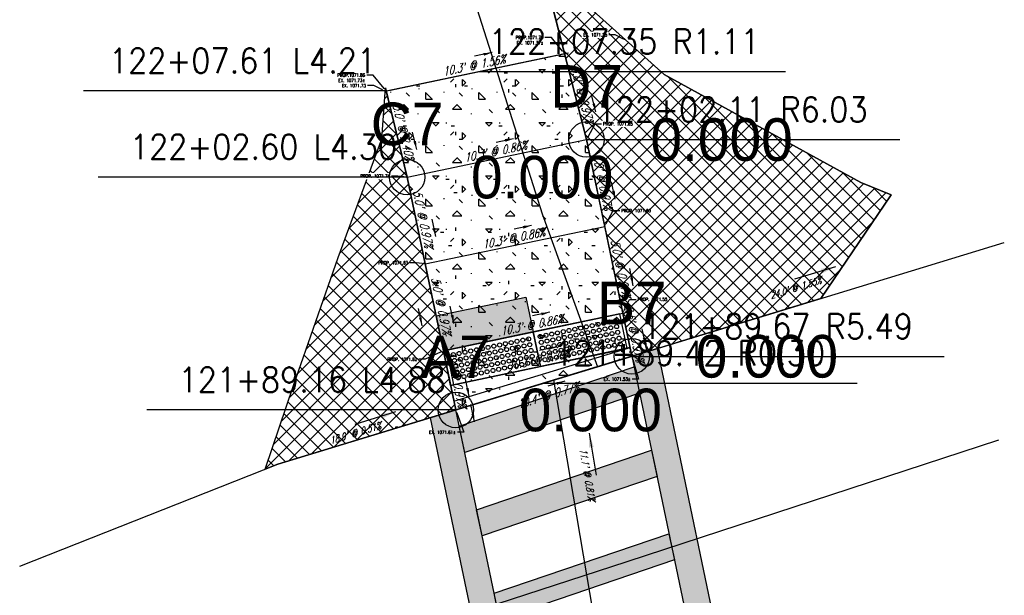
# Model space of a CAD drawing. Extents: x 167754 to 212748, y 396132 to 454338.
# Tile 112 of 150: x 212626 to 212682, y 397832 to 397864. Entities that reach past the tile are written whole.
import ezdxf
from ezdxf import colors
from ezdxf.entities.mleader import LeaderData, LeaderLine
from ezdxf.enums import TextEntityAlignment as Align
from ezdxf.math import Vec2, Vec3

# ---------------------------------------------------------------- set-up
doc = ezdxf.new("R2010")
doc.units = 0
doc.header["$MEASUREMENT"] = 0
doc.layers.get('0').update_dxf_attribs({"linetype": 'CONTINUOUS'})
for name, color, linetype, plot in [('0_3DP_MAT', 181, 'CONTINUOUS', False), ('0_EX. 3DP', 31, 'CONTINUOUS', False), ('0_QUANTITIES_PAVEMENT REMOVED', 130, 'CONTINUOUS', False)]:
    doc.layers.add(name, color=color, linetype=linetype, plot=plot)
for name, color, linetype in [('0_PNTS', 1, 'CONTINUOUS'), ('PM_P_CROSSWALK', 7, 'CONTINUOUS'), ('PM_P_STOP_LINE', 7, 'CONTINUOUS'), ('PNTDESC', 3, 'CONTINUOUS'), ('PNTELEV', 5, 'CONTINUOUS'), ('PNTNO', 7, 'CONTINUOUS'), ('PV_P_CURB', 3, 'CONTINUOUS'), ('PV_P_CURB_RAMP', 3, 'CONTINUOUS'), ('PV_P_CURB_RAMP_DOMES', 7, 'CONTINUOUS'), ('PV_P_CURB_RAMP_HATCH', 3, 'CONTINUOUS'), ('PV_P_GRADE_BREAKS', 3, 'CONTINUOUS'), ('PV_P_SAW_CUT_LINE', 110, 'CONTINUOUS'), ('SC_SCRATCH-6', 6, 'CONTINUOUS')]:
    doc.layers.add(name, color=color, linetype=linetype)
doc.styles.add('PTXT', font='TXT')
doc.styles.add('romans', font='romans.shx', dxfattribs={"width": 0.75, "oblique": 22.5})
doc.styles.get("Standard").update_dxf_attribs({"font": 'romans.shx', "width": 0.9})
doc.dimstyles.new('4P', dxfattribs={"dimscale": 4, "dimtxt": 0.14, "dimasz": 0.14, "dimexe": 0.05, "dimexo": 0.05, "dimgap": 0.05, "dimtad": 1, "dimzin": 0, "dimdsep": 46, "dimtxsty": 'romans', "dimcen": 0, "dimdle": 0.1, "dimclrd": 1, "dimclre": 1, "dimclrt": 7, "dimaunit": 1, "dimadec": 4, "dimazin": 0, "dimtfac": 1, "dimtmove": 0, "dimatfit": 2, "dimfxl": 1, "dimtvp": 1, "dimtolj": 1, "dimtzin": 0, "dimarcsym": 0})

# ---------------------------------------------------------------- blocks, each defined once
blk = doc.blocks.new('DOMES_5FT')
for p, q in [((-0.07, 2.499), (-2.069, 2.443)), ((-2.069, 2.443), (-1.929, -2.555)), ((0.07, -2.499), (-0.07, 2.499)), ((-1.929, -2.555), (0.07, -2.499))]:
    blk.add_line(p, q)
for centre in [(-1.725, 2.12), (-1.392, 2.13), (-1.059, 2.139), (-0.727, 2.148), (-0.394, 2.158), (-1.716, 1.788), (-1.383, 1.797), (-1.05, 1.806), (-0.717, 1.816), (-0.384, 1.825), (-1.706, 1.453), (-1.697, 1.12), (-1.374, 1.462), (-1.364, 1.129), (-1.041, 1.471), (-1.031, 1.138), (-0.708, 1.481), (-0.698, 1.148), (-0.375, 1.49), (-0.366, 1.157), (-1.688, 0.787), (-1.678, 0.454), (-1.355, 0.796), (-1.346, 0.463), (-1.022, 0.806), (-1.013, 0.473), (-0.689, 0.815), (-0.68, 0.482), (-0.356, 0.824), (-0.347, 0.491), (-1.669, 0.121), (-1.336, 0.131), (-1.003, 0.14), (-0.67, 0.149), (-0.338, 0.159), (-1.66, -0.212), (-1.65, -0.547), (-1.327, -0.202), (-1.317, -0.537), (-0.994, -0.193), (-0.985, -0.528), (-0.661, -0.184), (-0.652, -0.518), (-0.328, -0.174), (-0.319, -0.509), (-1.641, -0.881), (-1.632, -1.214), (-1.308, -0.872), (-1.299, -1.205), (-0.975, -0.863), (-0.966, -1.196), (-0.642, -0.853), (-0.633, -1.186), (-0.309, -0.844), (-0.3, -1.177), (-1.622, -1.547), (-1.289, -1.538), (-0.956, -1.528), (-0.624, -1.519), (-0.291, -1.51), (-1.613, -1.88), (-1.604, -2.213), (-1.28, -1.871), (-1.271, -2.204), (-0.947, -1.861), (-0.938, -2.194), (-0.614, -1.852), (-0.605, -2.185), (-0.281, -1.843), (-0.272, -2.175)]:
    blk.add_circle(centre, 0.115)
blk = doc.blocks.new('SPT4')
at = {"color": 0, "linetype": 'Continuous'}
blk.add_circle((0, 0), 0.5, dxfattribs=at)
blk = doc.blocks.new('SRVPNO1')
at = {"layer": 'PNTDESC', "style": 'PTXT'}
blk.add_attdef('DESC2', text='', height=1, dxfattribs=at).set_placement((0, -1.75), align=Align.CENTER)
at = {"layer": 'PNTELEV', "style": 'PTXT'}
blk.add_attdef('ELEV2', (1.5, -0.5), '', height=1, dxfattribs=at)
at = {"layer": 'PNTNO', "style": 'PTXT'}
blk.add_attdef('PT#', text='', height=1, dxfattribs=at).set_placement((0, 0.75), align=Align.CENTER)

msp = doc.modelspace()

# ---------------------------------------------------------------- hatches: boundary and pattern name
at = {"layer": 'PM_P_CROSSWALK', "transparency": 33554495}
h = msp.add_hatch(color=256, dxfattribs=at)
h.dxf.hatch_style = 1
h.paths.add_polyline_path([(212652.182, 397835.378), (212651.872, 397836.859), (212661.735, 397840.211), (212662.044, 397838.73)])
h = msp.add_hatch(color=256, dxfattribs=at)
h.dxf.hatch_style = 1
h.paths.add_polyline_path([(212653.165, 397830.671), (212652.856, 397832.153), (212662.719, 397835.504), (212663.029, 397834.024)])
at = {"layer": 'PV_P_CURB_RAMP_HATCH', "transparency": 33554495}
h = msp.add_hatch(dxfattribs=at)
h.set_pattern_fill('CONCRE', color=256, scale=3, pattern_type=2)
h.set_pattern_definition([(0, (0, 0), (3, 3), [0.375, -2.625]), (90, (0, 0), (-3, 3), [0.375, -2.625]), (135, (0.375, 0), (-2.999999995, 2e-16), [0.5303301, -3.7123107]), (0, (0.375, 1.6875), (3, 3), [0.375, -2.625]), (45, (0.5625, 1.5), (0, 2.999999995), [0.2651649, -3.9774756]), (135, (0.5625, 1.5), (-2.999999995, 2e-16), [0.2651649, -3.9774756]), (0, (1.5, 2.4375), (3, 3), [0.5303301, -2.4696699]), (45, (1.5, 2.4375), (0, 2.999999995), [0.375, -3.8676408]), (135, (2.0303, 2.4375), (-2.999999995, 2e-16), [0.375, -3.8676408]), (90, (2.0625, 0.75), (-3, 3), [0.375, -2.625]), (45, (2.0625, 0.75), (0, 2.999999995), [0.2651649, -3.9774756]), (135, (2.25, 0.9375), (-2.999999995, 2e-16), [0.2651649, -3.9774756]), (0, (0.375, 0.75), (3, 3), [0.1875, -2.5125]), (0, (2.625, 1.5), (3, 3), [0.1875, -2.5125]), (90, (1.6875, 1.875), (-3, 3), [0.1875, -2.5125]), (135, (2.0625, 0.1875), (-2.999999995, 2e-16), [0.2651649, -3.9774756]), (135, (0.75, 2.25), (-2.999999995, 2e-16), [0.2651649, -3.9774756]), (45, (1.4062, 0.9844), (0, 2.999999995), [0.2651649, -3.9774756]), (90, (1.0312, 0.375), (-3, 3), [0.046875, -2.953125]), (90, (1.172, 1.6406), (-3, 3), [0.046875, -2.953125]), (90, (2.578, 2.1562), (-3, 3), [0.046875, -2.953125]), (90, (2.625, 0.5625), (-3, 3), [0.046875, -2.953125])])
h.paths.add_polyline_path([(212660.627, 397845.509), (212650.696, 397842.482), (212647.949, 397855.614), (212646.77, 397860.475), (212656.832, 397862.58), (212658.07, 397857.731)])

# ---------------------------------------------------------------- linework, layer by layer
at = {"layer": '0_3DP_MAT'}
for points in [[(212662.439, 397861.404), (212658.45, 397864.997)], [(212673.548, 397855.302), (212662.439, 397861.404)], [(212675.249, 397854.607), (212673.548, 397855.302)], [(212671.281, 397848.76), (212675.249, 397854.607)], [(212664.953, 397846.829), (212671.281, 397848.76)]]:
    msp.add_lwpolyline(points, close=True, dxfattribs=at)
at = {"layer": '0_3DP_MAT', "color": 211}
msp.add_polyline3d([(212647.949, 397855.614, 1071.74), (212658.07, 397857.731, 1071.651)], dxfattribs=at)
at = {"layer": '0_EX. 3DP'}
msp.add_polyline3d([(212626.1, 397833.672, 1071.882), (212640.651, 397839.421, 1071.661)], dxfattribs=at)
at = {"layer": 'PM_P_CROSSWALK'}
for points in [[(212652.182, 397835.378), (212651.872, 397836.859), (212661.735, 397840.211), (212662.044, 397838.73), (212652.182, 397835.378)], [(212653.165, 397830.671), (212652.856, 397832.153), (212662.719, 397835.504), (212663.029, 397834.024), (212653.165, 397830.671)]]:
    msp.add_lwpolyline(points, dxfattribs=at)
at = {"layer": 'PV_P_CURB_RAMP'}
msp.add_lwpolyline([(212660.627, 397845.509), (212650.696, 397842.482), (212647.949, 397855.614), (212646.77, 397860.475), (212656.832, 397862.58), (212658.07, 397857.731)], close=True, dxfattribs=at)
at = {"layer": 'PV_P_GRADE_BREAKS', "elevation": 0.051}
msp.add_lwpolyline([(212647.949, 397855.614), (212658.07, 397857.731)], dxfattribs=at)

# ---------------------------------------------------------------- texts
at = {"layer": '0_3DP_MAT', "color": 211, "style": 'romans', "oblique": 22.5, "width": 0.75}
for s, rotation, p in [("10.3' @ 1.56%", 11.8133, (212651.769, 397861.685)), ("5.0' @ 0.97%", 284.3211, (212657.606, 397860.195)), ("5.0' @ 2.40%", 283.6077, (212647.516, 397858.083)), ("5.0' @ 2.40%", 283.6077, (212647.516, 397858.083)), ("10.3' @ 0.86%", 11.8133, (212652.977, 397856.829)), ("5.0' @ 0.97%", 281.8133, (212648.618, 397853.2)), ("10.3' @ 0.86%", 11.8133, (212654.001, 397851.935)), ("5.0' @ 0.97%", 281.8133, (212649.641, 397848.306)), ("5.0' @ 0.97%", 281.8133, (212649.641, 397848.306)), ("10.3' @ 0.86%", 11.8133, (212655.024, 397847.041)), ("10.3' @ 0.79%", 11.8994, (212655.432, 397845.09)), ("10.4' @ 0.77%", 16.9511, (212655.966, 397843.078))]:
    msp.add_text(s, height=0.48, rotation=rotation, dxfattribs=at).set_placement(p, align=Align.CENTER)
at = {"layer": '0_3DP_MAT', "style": 'romans', "oblique": 22.5, "width": 0.75}
for s, rotation, p in [("24.0' @ 1.55%", 16.9719, (212669.924, 397849.183)), ("18.9' @ 0.51%", 16.9461, (212645.079, 397840.991)), ("11.1' @ 0.81%", 279.5883, (212657.922, 397838.81))]:
    msp.add_text(s, height=0.4, rotation=rotation, dxfattribs=at).set_placement(p, align=Align.CENTER)
at = {"layer": 'SC_SCRATCH-6', "width": 0.9}
for s, height, p in [('122+02.60 L4.30', 1.4, (212647.381, 397857.319)), ('121+89.00 L8.27', 0.014, (212647.449, 397841.52))]:
    msp.add_text(s, height=height, dxfattribs=at).set_placement(p, align=Align.MIDDLE_RIGHT)
msp.add_text('121+89.90 R10.00', height=0.014, dxfattribs=at).set_placement((212664.959, 397846.846), align=Align.MIDDLE_LEFT)

# ---------------------------------------------------------------- leaders
at = {"layer": '0_3DP_MAT', "color": 211}
for points in [[(212652.738, 397862.634), (212651.759, 397862.43)], [(212658.591, 397859.293), (212658.344, 397860.262)], [(212648.49, 397857.169), (212648.255, 397858.141)], [(212648.49, 397857.169), (212648.255, 397858.141)], [(212653.945, 397857.779), (212652.966, 397857.574)], [(212659.683, 397854.372), (212659.479, 397855.351)], [(212649.562, 397852.256), (212649.358, 397853.234)], [(212654.969, 397852.885), (212653.99, 397852.68)], [(212660.707, 397849.478), (212660.502, 397850.457)], [(212648.793, 397847.226), (212648.588, 397848.205)], [(212650.586, 397847.362), (212650.381, 397848.34)], [(212650.586, 397847.362), (212650.381, 397848.34)], [(212655.993, 397847.991), (212655.014, 397847.786)], [(212661.418, 397846.078), (212661.213, 397847.056)], [(212661.47, 397845.832), (212661.265, 397846.811)], [(212656.399, 397846.042), (212655.42, 397845.835)], [(212651.447, 397843.242), (212651.243, 397844.221)], [(212651.447, 397843.242), (212651.243, 397844.221)], [(212656.845, 397844.111), (212655.889, 397843.82)], [(212651.748, 397841.807), (212651.543, 397842.786)]]:
    msp.add_leader(points, dimstyle='4P', override={"dimscale": 20, "dimtxt": 0.12, "dimasz": 0.024, "dimdec": 2}, dxfattribs=at)
at = {"layer": '0_3DP_MAT'}
for points in [[(212672.102, 397850.554), (212669.806, 397849.854)], [(212647.291, 397842.371), (212644.995, 397841.672)], [(212658.209, 397841.172), (212658.608, 397838.806)]]:
    msp.add_leader(points, dimstyle='4P', override={"dimscale": 20, "dimtxt": 0.12, "dimasz": 0.04, "dimdec": 2}, dxfattribs=at)
at = {"layer": 'SC_SCRATCH-6', "has_arrowhead": 0}
for points in [[(212651.986, 397861.566), (212651.995, 397861.561), (212669.295, 397861.561)], [(212664.953, 397846.829), (212664.954, 397846.829), (212665.142, 397846.829)], [(212647.455, 397841.503), (212647.455, 397841.503), (212647.281, 397841.503)]]:
    msp.add_leader(points, dimstyle='4P', override={"dimscale": 20, "dimasz": 0.1}, dxfattribs=at)

# ---------------------------------------------------------------- next in the draw order: leaders
at = {"layer": '0_3DP_MAT'}
ml = msp.add_multileader_mtext('Standard', dxfattribs=at)
ml.set_content('PROP.1071.86\\PEX. 1071.73±', color=256)
ml.set_leader_properties()
ml.build(insert=Vec2(0, 0))
ml.multileader.update_dxf_attribs({"dogleg_length": 0.36, "arrow_head_size": 0.18})
ctx = ml.context
ctx.base_point, ctx.char_height, ctx.arrow_head_size, ctx.landing_gap_size, ctx.plane_origin = Vec3(212643.807, 397861.368, 1071.728), 0.18, 0.18, 0.09, Vec3(212646.904, 397856.603, 1071.728)
ctx.text_align_type = 2
notes = []
notes.append((ctx, [(1, (1, 1, 0), (212646.029, 397861.368, 1071.728), (-1, 0), 0.36, [(0, [(212646.77, 397860.475, 1071.728)], 0, [])])]))
ctx.mtext.insert, ctx.mtext.width, ctx.mtext.alignment, ctx.mtext.flow_direction = Vec3(212645.579, 397861.458, 1071.728), 1.68171, 3, 5
ctx.mtext.has_bg_fill, ctx.mtext.bg_color, ctx.mtext.bg_scale_factor, ctx.mtext.bg_transparency, ctx.mtext.use_window_bg_color = 1, -1027028792, 1.5, 0, 1
ml = msp.add_multileader_mtext('Standard', dxfattribs=at)
ml.set_content('PROP. 1071.60', color=256)
ml.set_leader_properties()
ml.build(insert=Vec2(0, 0))
ml.multileader.update_dxf_attribs({"dogleg_length": 0.36, "arrow_head_size": 0.18})
ctx = ml.context
ctx.base_point, ctx.char_height, ctx.arrow_head_size, ctx.landing_gap_size, ctx.plane_origin = Vec3(212659.939, 397853.722, 0.013), 0.18, 0.18, 0.09, Vec3(212659.987, 397848.245, 0.013)
notes.append((ctx, [(0, (1, 1, 0), (212659.579, 397853.722, 0.013), (1, 0), 0.36, [(0, [(212659.094, 397852.837, 0.013)], 0, [])])]))
ctx.mtext.insert, ctx.mtext.flow_direction = Vec3(212660.029, 397853.812, 0.013), 5
ctx.mtext.has_bg_fill, ctx.mtext.bg_color, ctx.mtext.bg_scale_factor, ctx.mtext.bg_transparency, ctx.mtext.use_window_bg_color = 1, -1027028792, 1.5, 0, 1
ml = msp.add_multileader_mtext('Standard', dxfattribs=at)
ml.set_content('PROP. 1071.55', color=256)
ml.set_leader_properties()
ml.build(insert=Vec2(0, 0))
ml.multileader.update_dxf_attribs({"dogleg_length": 0.36, "arrow_head_size": 0.18})
ctx = ml.context
ctx.base_point, ctx.char_height, ctx.arrow_head_size, ctx.landing_gap_size, ctx.plane_origin = Vec3(212660.86, 397848.72), 0.18, 0.18, 0.09, Vec3(212660.601, 397845.83)
notes.append((ctx, [(0, (1, 1, 0), (212660.5, 397848.72), (1, 0), 0.36, [(0, [(212660.117, 397847.943)], 0, [])])]))
ctx.mtext.insert, ctx.mtext.flow_direction = Vec3(212660.95, 397848.81), 5
ctx.mtext.has_bg_fill, ctx.mtext.bg_color, ctx.mtext.bg_scale_factor, ctx.mtext.bg_transparency, ctx.mtext.use_window_bg_color = 1, -1027028792, 1.5, 0, 1
ml = msp.add_multileader_mtext('Standard', dxfattribs=at)
ml.set_content('PROP. 1071.62', color=256)
ml.set_leader_properties()
ml.build(insert=Vec2(0, 0))
ml.multileader.update_dxf_attribs({"dogleg_length": 0.36, "arrow_head_size": 0.18})
ctx = ml.context
ctx.base_point, ctx.char_height, ctx.arrow_head_size, ctx.landing_gap_size, ctx.plane_origin = Vec3(212646.582, 397845.342), 0.18, 0.18, 0.09, Vec3(212650.746, 397842.825)
ctx.text_align_type = 2
notes.append((ctx, [(1, (1, 1, 0), (212648.966, 397845.342), (-1, 0), 0.36, [(0, [(212649.996, 397845.826)], 0, [])])]))
ctx.mtext.insert, ctx.mtext.alignment, ctx.mtext.flow_direction = Vec3(212648.516, 397845.432), 3, 5
ctx.mtext.has_bg_fill, ctx.mtext.bg_color, ctx.mtext.bg_scale_factor, ctx.mtext.bg_transparency, ctx.mtext.use_window_bg_color = 1, -1027028792, 1.5, 0, 1
ml = msp.add_multileader_mtext('Standard', dxfattribs=at)
ml.set_content('EX. 1071.53±', color=256)
ml.set_leader_properties()
ml.build(insert=Vec2(0, 0))
ml.multileader.update_dxf_attribs({"dogleg_length": 0.36, "arrow_head_size": 0.18})
ctx = ml.context
ctx.base_point, ctx.char_height, ctx.arrow_head_size, ctx.landing_gap_size, ctx.plane_origin = Vec3(212658.78, 397844.222), 0.18, 0.18, 0.09, Vec3(212661.58, 397841.945)
ctx.text_align_type = 2
notes.append((ctx, [(1, (1, 1, 0), (212661.001, 397844.222), (-1, 0), 0.36, [(0, [(212660.627, 397845.509)], 0, [])])]))
ctx.mtext.insert, ctx.mtext.alignment, ctx.mtext.flow_direction = Vec3(212660.551, 397844.312), 3, 5
ctx.mtext.has_bg_fill, ctx.mtext.bg_color, ctx.mtext.bg_scale_factor, ctx.mtext.bg_transparency, ctx.mtext.use_window_bg_color = 1, -1027028792, 1.5, 0, 1
ml = msp.add_multileader_mtext('Standard', dxfattribs=at)
ml.set_content('EX. 1071.61±', color=256)
ml.set_leader_properties()
ml.build(insert=Vec2(0, 0))
ml.multileader.update_dxf_attribs({"dogleg_length": 0.36, "arrow_head_size": 0.18})
ctx = ml.context
ctx.base_point, ctx.char_height, ctx.arrow_head_size, ctx.landing_gap_size, ctx.plane_origin = Vec3(212648.923, 397841.223), 0.18, 0.18, 0.09, Vec3(212651.724, 397838.946)
ctx.text_align_type = 2
notes.append((ctx, [(1, (1, 1, 0), (212651.145, 397841.223), (-1, 0), 0.36, [(0, [(212650.696, 397842.482)], 0, [])])]))
ctx.mtext.insert, ctx.mtext.alignment, ctx.mtext.flow_direction = Vec3(212650.695, 397841.313), 3, 5
ctx.mtext.has_bg_fill, ctx.mtext.bg_color, ctx.mtext.bg_scale_factor, ctx.mtext.bg_transparency, ctx.mtext.use_window_bg_color = 1, -1027028792, 1.5, 0, 1
for ctx, leaders in notes:
    for number, flags, end, landing, length, lines in leaders:
        leader = LeaderData()
        leader.index, (leader.has_last_leader_line, leader.has_dogleg_vector, leader.attachment_direction) = number, flags
        leader.last_leader_point, leader.dogleg_vector, leader.dogleg_length = Vec3(end), Vec3(landing), length
        for number, points, colour, breaks in lines:
            line = LeaderLine()
            line.index, line.vertices, line.color, line.breaks = number, Vec3.list(points), colors.encode_raw_color(colour), breaks
            leader.lines.append(line)
        ctx.leaders.append(leader)

# ---------------------------------------------------------------- next in the draw order: hatches: boundary and pattern name
at = {"layer": 'PM_P_CROSSWALK', "transparency": 33554495}
h = msp.add_hatch(color=256, dxfattribs=at)
h.dxf.hatch_style = 1
h.paths.add_polyline_path([(212666.461, 397824.942), (212662.067, 397845.948), (212660.627, 397845.509), (212665.025, 397824.479)])
h = msp.add_hatch(color=256, dxfattribs=at)
h.dxf.hatch_style = 1
h.paths.add_polyline_path([(212651.197, 397840.084), (212650.887, 397841.566), (212660.75, 397844.917), (212661.06, 397843.437)])
h = msp.add_hatch(color=256, dxfattribs=at)
h.dxf.hatch_style = 1
h.paths.add_polyline_path([(212650.696, 397842.482), (212649.255, 397842.043), (212653.7, 397820.79), (212655.134, 397821.264)])
at = {"layer": 'PM_P_STOP_LINE', "transparency": 33554495}
h = msp.add_hatch(color=256, dxfattribs=at)
h.dxf.hatch_style = 1
h.paths.add_polyline_path([(212649.996, 397845.826), (212649.587, 397847.783), (212654.647, 397848.842), (212655.057, 397846.884)])
at = {"layer": 'PV_P_SAW_CUT_LINE', "transparency": 33554495}
h = msp.add_hatch(dxfattribs=at)
h.set_pattern_fill('ANSI37', color=256, scale=5)
edge = h.paths.add_edge_path()
edge.add_line((212651.701, 397882.519), (212654.195, 397872.835))
edge.add_line((212654.195, 397872.835), (212656.32, 397864.586))
edge.add_line((212656.32, 397864.586), (212658.07, 397857.731))
edge.add_line((212658.07, 397857.731), (212659.094, 397852.837))
edge.add_line((212659.094, 397852.837), (212660.627, 397845.509))
edge.add_line((212660.627, 397845.509), (212671.281, 397848.76))
edge.add_line((212671.281, 397848.76), (212675.249, 397854.607))
edge.add_line((212675.249, 397854.607), (212673.548, 397855.302))
edge.add_line((212673.548, 397855.302), (212662.439, 397861.404))
edge.add_line((212662.439, 397861.404), (212658.45, 397864.997))
edge.add_line((212658.45, 397864.997), (212656.801, 397867.668))
edge.add_line((212656.801, 397867.668), (212654.505, 397873.176))
edge.add_line((212654.505, 397873.176), (212651.701, 397882.518))

# ---------------------------------------------------------------- next in the draw order: linework, layer by layer
at = {"layer": '0_3DP_MAT', "color": 211}
msp.add_lwpolyline([(212649.996, 397845.826), (212660.117, 397847.943)], dxfattribs=at)
at = {"layer": '0_3DP_MAT', "color": 211, "elevation": 0.051}
msp.add_lwpolyline([(212660.524, 397846), (212650.406, 397843.868)], dxfattribs=at)
at = {"layer": '0_3DP_MAT', "color": 211}
for points in [[(212649.996, 397845.826, 1071.643), (212660.117, 397847.943, 1071.554)], [(212650.406, 397843.868, 1071.613), (212649.996, 397845.826, 1071.618)], [(212650.406, 397843.868, 1071.613), (212660.524, 397846, 1071.531)], [(212650.696, 397842.482, 1071.61), (212660.627, 397845.509, 1071.53)]]:
    msp.add_polyline3d(points, dxfattribs=at)
at = {"layer": '0_3DP_MAT'}
for points in [[(212656.207, 397844.161, 1071.577), (212658.059, 397833.193, 1071.668), (212659.825, 397822.79, 1071.702)], [(212646.566, 397829.44, 1071.827), (212660.353, 397833.942, 1071.636), (212681.327, 397840.794, 1071.366)]]:
    msp.add_polyline3d(points, dxfattribs=at)
at = {"layer": '0_EX. 3DP'}
for points in [[(212646.646, 397881.894, 1071.675), (212650.976, 397867.988, 1071.562), (212655.57, 397853.542, 1071.579), (212658.685, 397844.916, 1071.564)], [(212640.651, 397839.421, 1071.661), (212658.685, 397844.916, 1071.564), (212681.631, 397851.919, 1071.192)]]:
    msp.add_polyline3d(points, dxfattribs=at)
at = {"layer": '0_PNTS'}
for p in [(212660.627, 397845.509), (212650.696, 397842.482)]:
    msp.add_point(p, dxfattribs=at)
at = {"layer": 'PM_P_CROSSWALK'}
for points in [[(212666.461, 397824.942), (212662.067, 397845.948), (212660.627, 397845.509), (212665.025, 397824.479)], [(212650.696, 397842.482), (212649.255, 397842.043), (212653.7, 397820.79), (212655.134, 397821.264)]]:
    msp.add_lwpolyline(points, close=True, dxfattribs=at)
msp.add_lwpolyline([(212651.197, 397840.084), (212650.887, 397841.566), (212660.75, 397844.917), (212661.06, 397843.437), (212651.197, 397840.084)], dxfattribs=at)
at = {"layer": 'PM_P_STOP_LINE', "elevation": 0.051}
msp.add_lwpolyline([(212649.996, 397845.826), (212649.587, 397847.783), (212654.647, 397848.842), (212655.057, 397846.884)], close=True, dxfattribs=at)
at = {"layer": 'PV_P_CURB', "elevation": 0.051}
msp.add_lwpolyline([(212650.593, 397842.973), (212660.524, 397846)], dxfattribs=at)
at = {"layer": 'PV_P_SAW_CUT_LINE'}
msp.add_lwpolyline([(212651.701, 397882.519), (212654.195, 397872.835), (212656.32, 397864.586), (212658.07, 397857.731), (212660.627, 397845.509), (212664.953, 397846.829), (212671.281, 397848.76), (212675.249, 397854.607), (212673.548, 397855.302), (212662.439, 397861.404), (212658.45, 397864.997), (212656.801, 397867.668), (212654.505, 397873.176), (212651.701, 397882.518)], close=True, dxfattribs=at)
at = {"layer": 'SC_SCRATCH-6'}
msp.add_lwpolyline([(212650.642, 397842.465), (212660.568, 397845.491)], dxfattribs=at)

# ---------------------------------------------------------------- next in the draw order: block references
at = {"layer": '0_PNTS', "xscale": 2.4, "yscale": 2.4, "zscale": 2.4}
for p, values in [((212660.627, 397845.509), {'PT#': 'B7', 'ELEV2': '0.000'}), ((212650.696, 397842.482), {'PT#': 'A7', 'ELEV2': '0.000'})]:
    msp.add_blockref('SRVPNO1', p, dxfattribs=at).add_auto_attribs(values)
at = {"layer": '0_PNTS', "xscale": 2, "yscale": 2, "zscale": 2}
for p in [(212660.627, 397845.509), (212650.696, 397842.482)]:
    msp.add_blockref('SPT4', p, dxfattribs=at)
at = {"layer": 'PV_P_CURB_RAMP_DOMES', "rotation": 280.2047096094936}
for p in [(212657.913, 397845.438, 0.051), (212653.019, 397844.415, 0.051)]:
    msp.add_blockref('DOMES_5FT', p, dxfattribs=at)

# ---------------------------------------------------------------- next in the draw order: texts
at = {"layer": '0_3DP_MAT', "color": 211, "style": 'romans', "oblique": 22.5, "width": 0.75}
for s, p in [("5.0' @ 0.97%", (212658.739, 397855.316)), ("5.0' @ 0.97%", (212659.762, 397850.422)), ("2.5' @ 0.97%", (212660.529, 397846.758)), ("3.4' @ 0.97%", (212650.503, 397844.186)), ("3.4' @ 0.97%", (212650.503, 397844.186))]:
    msp.add_text(s, height=0.48, rotation=281.8133, dxfattribs=at).set_placement(p, align=Align.CENTER)
at = {"layer": 'SC_SCRATCH-6', "width": 0.9}
for s, p in [('122+07.61 L4.21', (212646.201, 397862.18)), ('121+89.16 L4.88', (212650.127, 397844.187))]:
    msp.add_text(s, height=1.4, dxfattribs=at).set_placement(p, align=Align.MIDDLE_RIGHT)
for s, p in [('121+89.67 R5.49', (212661.195, 397847.203)), ('121+89.42 R0.30', (212656.23, 397845.69))]:
    msp.add_text(s, height=1.4, dxfattribs=at).set_placement(p, align=Align.MIDDLE_LEFT)

# ---------------------------------------------------------------- next in the draw order: leaders
at = {"layer": 'SC_SCRATCH-6', "has_arrowhead": 0}
for points in [[(212660.627, 397845.509), (212660.635, 397845.503), (212678.235, 397845.503)], [(212655.661, 397843.995), (212655.67, 397843.99), (212673.33, 397843.99)], [(212650.696, 397842.482), (212650.687, 397842.487), (212633.267, 397842.487)]]:
    msp.add_leader(points, dimstyle='4P', override={"dimscale": 20, "dimasz": 0.1}, dxfattribs=at)

# ---------------------------------------------------------------- next in the draw order: leaders
at = {"layer": '0_3DP_MAT'}
ml = msp.add_multileader_mtext('Standard', dxfattribs=at)
ml.set_content('PROP. 1071.63', color=256)
ml.set_leader_properties()
ml.build(insert=Vec2(0, 0))
ml.multileader.update_dxf_attribs({"dogleg_length": 0.36, "arrow_head_size": 0.18})
ctx = ml.context
ctx.base_point, ctx.char_height, ctx.arrow_head_size, ctx.landing_gap_size, ctx.plane_origin = Vec3(212646.075, 397850.78, 1071.58), 0.18, 0.18, 0.09, Vec3(212650.142, 397845.243, 1071.58)
ctx.text_align_type = 2
notes = []
notes.append((ctx, [(1, (1, 1, 0), (212648.459, 397850.78, 1071.58), (-1, 0), 0.36, [(0, [(212648.973, 397850.72, 1071.58)], 0, [])])]))
ctx.mtext.insert, ctx.mtext.alignment, ctx.mtext.flow_direction = Vec3(212648.009, 397850.87, 1071.58), 3, 5
ctx.mtext.has_bg_fill, ctx.mtext.bg_color, ctx.mtext.bg_scale_factor, ctx.mtext.bg_transparency, ctx.mtext.use_window_bg_color = 1, -1027028792, 1.5, 0, 1
for ctx, leaders in notes:
    for number, flags, end, landing, length, lines in leaders:
        leader = LeaderData()
        leader.index, (leader.has_last_leader_line, leader.has_dogleg_vector, leader.attachment_direction) = number, flags
        leader.last_leader_point, leader.dogleg_vector, leader.dogleg_length = Vec3(end), Vec3(landing), length
        for number, points, colour, breaks in lines:
            line = LeaderLine()
            line.index, line.vertices, line.color, line.breaks = number, Vec3.list(points), colors.encode_raw_color(colour), breaks
            leader.lines.append(line)
        ctx.leaders.append(leader)

# ---------------------------------------------------------------- next in the draw order: hatches: boundary and pattern name
at = {"layer": 'PV_P_SAW_CUT_LINE', "transparency": 33554495}
h = msp.add_hatch(dxfattribs=at)
h.set_pattern_fill('ANSI37', color=256, scale=5)
h.paths.add_polyline_path([(212647.449, 397841.492), (212640.651, 397839.421), (212639.94, 397839.14), (212641.54, 397843.863), (212644.055, 397851.088), (212646.527, 397857.782), (212646.728, 397860.648), (212647.949, 397855.614), (212648.973, 397850.72), (212649.996, 397845.826), (212650.696, 397842.482)])

# ---------------------------------------------------------------- next in the draw order: linework, layer by layer
at = {"layer": '0_3DP_MAT', "color": 211}
msp.add_polyline3d([(212648.973, 397850.72, 1071.692), (212659.094, 397852.837, 1071.603)], dxfattribs=at)
at = {"layer": '0_QUANTITIES_PAVEMENT REMOVED'}
msp.add_lwpolyline([(212639.94, 397839.14), (212641.54, 397843.863), (212644.055, 397851.088), (212646.527, 397857.782), (212646.728, 397860.648), (212646.77, 397860.475), (212656.832, 397862.58), (212654.19, 397872.833), (212651.701, 397882.519), (212654.505, 397873.176), (212656.801, 397867.668), (212658.45, 397864.997), (212662.439, 397861.404), (212673.548, 397855.302), (212675.249, 397854.607), (212671.281, 397848.76), (212664.953, 397846.829), (212661.162, 397845.672), (212651.264, 397842.662), (212647.455, 397841.503), (212640.651, 397839.421), (212639.94, 397839.14)], dxfattribs=at)
at = {"layer": 'PV_P_GRADE_BREAKS', "elevation": 1071.63}
msp.add_lwpolyline([(212648.973, 397850.72), (212659.094, 397852.837)], dxfattribs=at)
at = {"layer": 'PV_P_SAW_CUT_LINE'}
msp.add_lwpolyline([(212647.449, 397841.492), (212640.651, 397839.421), (212639.94, 397839.14), (212641.54, 397843.863), (212644.055, 397851.088), (212646.527, 397857.782), (212646.728, 397860.648), (212647.949, 397855.614), (212648.973, 397850.72), (212649.996, 397845.826), (212650.696, 397842.482)], close=True, dxfattribs=at)

# ---------------------------------------------------------------- next in the draw order: leaders
at = {"layer": '0_3DP_MAT'}
ml = msp.add_multileader_mtext('Standard', dxfattribs=at)
ml.set_content('EX. 1071.25', color=256)
ml.set_leader_properties()
ml.build(insert=Vec2(0, 0))
ml.multileader.update_dxf_attribs({"dogleg_length": 0.36, "arrow_head_size": 0.18})
ctx = ml.context
ctx.base_point, ctx.char_height, ctx.arrow_head_size, ctx.landing_gap_size, ctx.plane_origin = Vec3(212657.656, 397863.635, 0.051), 0.18, 0.18, 0.09, Vec3(212660.709, 397860.763, 0.051)
ctx.text_align_type = 2
notes = []
notes.append((ctx, [(1, (1, 1, 0), (212659.685, 397863.635, 0.051), (-1, 0), 0.36, [(0, [(212660.323, 397863.31, 0.051)], 0, [])])]))
ctx.mtext.insert, ctx.mtext.alignment, ctx.mtext.flow_direction = Vec3(212659.235, 397863.725, 0.051), 3, 5
ctx.mtext.has_bg_fill, ctx.mtext.bg_color, ctx.mtext.bg_scale_factor, ctx.mtext.bg_transparency, ctx.mtext.use_window_bg_color = 1, -1027028792, 1.5, 0, 1
ml = msp.add_multileader_mtext('Standard', dxfattribs=at)
ml.set_content('EX. 1071.73', color=256)
ml.set_leader_properties()
ml.build(insert=Vec2(0, 0))
ml.multileader.update_dxf_attribs({"dogleg_length": 0.36, "arrow_head_size": 0.18})
ctx = ml.context
ctx.base_point, ctx.char_height, ctx.arrow_head_size, ctx.landing_gap_size, ctx.plane_origin = Vec3(212644.047, 397860.774, 1071.735), 0.18, 0.18, 0.09, Vec3(212647.1, 397857.902, 1071.735)
ctx.text_align_type = 2
notes.append((ctx, [(1, (1, 1, 0), (212646.076, 397860.774, 1071.735), (-1, 0), 0.36, [(0, [(212646.714, 397860.448, 1071.735)], 0, [])])]))
ctx.mtext.insert, ctx.mtext.alignment, ctx.mtext.flow_direction = Vec3(212645.626, 397860.864, 1071.735), 3, 5
ctx.mtext.has_bg_fill, ctx.mtext.bg_color, ctx.mtext.bg_scale_factor, ctx.mtext.bg_transparency, ctx.mtext.use_window_bg_color = 1, -1027028792, 1.5, 0, 1
for ctx, leaders in notes:
    for number, flags, end, landing, length, lines in leaders:
        leader = LeaderData()
        leader.index, (leader.has_last_leader_line, leader.has_dogleg_vector, leader.attachment_direction) = number, flags
        leader.last_leader_point, leader.dogleg_vector, leader.dogleg_length = Vec3(end), Vec3(landing), length
        for number, points, colour, breaks in lines:
            line = LeaderLine()
            line.index, line.vertices, line.color, line.breaks = number, Vec3.list(points), colors.encode_raw_color(colour), breaks
            leader.lines.append(line)
        ctx.leaders.append(leader)

# ---------------------------------------------------------------- next in the draw order: linework, layer by layer
at = {"layer": '0_3DP_MAT', "color": 211}
msp.add_lwpolyline([(212646.926, 397860.508), (212657.047, 397862.625)], dxfattribs=at)
msp.add_polyline3d([(212650.696, 397842.482, 1071.61), (212649.996, 397845.826, 1071.643), (212648.973, 397850.72, 1071.692), (212647.949, 397855.614, 1071.74), (212646.77, 397860.475, 1071.86)], dxfattribs=at)

# ---------------------------------------------------------------- next in the draw order: leaders
at = {"layer": 'SC_SCRATCH-6', "has_arrowhead": 0}
msp.add_leader([(212646.77, 397860.475), (212646.761, 397860.48), (212629.701, 397860.48)], dimstyle='4P', override={"dimscale": 20, "dimasz": 0.1}, dxfattribs=at)

# ---------------------------------------------------------------- next in the draw order: leaders
at = {"layer": '0_3DP_MAT'}
ml = msp.add_multileader_mtext('Standard', dxfattribs=at)
ml.set_content('PROP.1071.70\\PEX. 1071.37±', color=256)
ml.set_leader_properties()
ml.build(insert=Vec2(0, 0))
ml.multileader.update_dxf_attribs({"dogleg_length": 0.36, "arrow_head_size": 0.18})
ctx = ml.context
ctx.base_point, ctx.char_height, ctx.arrow_head_size, ctx.landing_gap_size, ctx.plane_origin = Vec3(212653.863, 397863.486), 0.18, 0.18, 0.09, Vec3(212656.96, 397858.722)
ctx.text_align_type = 2
notes = []
notes.append((ctx, [(1, (1, 1, 0), (212656.085, 397863.486), (-1, 0), 0.36, [(0, [(212656.832, 397862.58)], 0, [])])]))
ctx.mtext.insert, ctx.mtext.width, ctx.mtext.alignment, ctx.mtext.flow_direction = Vec3(212655.635, 397863.576), 1.68171, 3, 5
ctx.mtext.has_bg_fill, ctx.mtext.bg_color, ctx.mtext.bg_scale_factor, ctx.mtext.bg_transparency, ctx.mtext.use_window_bg_color = 1, -1027028792, 1.5, 0, 1
ml = msp.add_multileader_mtext('Standard', dxfattribs=at)
ml.set_content('PROP. 1071.74', color=256)
ml.set_leader_properties()
ml.build(insert=Vec2(0, 0))
ml.multileader.update_dxf_attribs({"dogleg_length": 0.36, "arrow_head_size": 0.18})
ctx = ml.context
ctx.base_point, ctx.char_height, ctx.arrow_head_size, ctx.landing_gap_size, ctx.plane_origin = Vec3(212645.044, 397855.674, 1071.629), 0.18, 0.18, 0.09, Vec3(212649.119, 397850.137, 1071.629)
ctx.text_align_type = 2
notes.append((ctx, [(1, (1, 1, 0), (212647.435, 397855.674, 1071.629), (-1, 0), 0.36, [(0, [(212647.949, 397855.614, 1071.629)], 0, [])])]))
ctx.mtext.insert, ctx.mtext.alignment, ctx.mtext.flow_direction = Vec3(212646.985, 397855.764, 1071.629), 3, 5
ctx.mtext.has_bg_fill, ctx.mtext.bg_color, ctx.mtext.bg_scale_factor, ctx.mtext.bg_transparency, ctx.mtext.use_window_bg_color = 1, -1027028792, 1.5, 0, 1
for ctx, leaders in notes:
    for number, flags, end, landing, length, lines in leaders:
        leader = LeaderData()
        leader.index, (leader.has_last_leader_line, leader.has_dogleg_vector, leader.attachment_direction) = number, flags
        leader.last_leader_point, leader.dogleg_vector, leader.dogleg_length = Vec3(end), Vec3(landing), length
        for number, points, colour, breaks in lines:
            line = LeaderLine()
            line.index, line.vertices, line.color, line.breaks = number, Vec3.list(points), colors.encode_raw_color(colour), breaks
            leader.lines.append(line)
        ctx.leaders.append(leader)

# ---------------------------------------------------------------- next in the draw order: linework, layer by layer
at = {"layer": '0_3DP_MAT', "color": 211}
for points in [[(212646.77, 397860.475, 1071.86), (212656.832, 397862.58, 1071.7)], [(212660.627, 397845.509, 1071.53), (212660.117, 397847.943, 1071.554), (212659.094, 397852.837, 1071.603), (212658.07, 397857.731, 1071.651), (212656.832, 397862.58, 1071.7)]]:
    msp.add_polyline3d(points, dxfattribs=at)
at = {"layer": '0_PNTS'}
msp.add_point((212647.949, 397855.614), dxfattribs=at)

# ---------------------------------------------------------------- next in the draw order: block references
at = {"layer": '0_PNTS', "xscale": 2, "yscale": 2, "zscale": 2}
msp.add_blockref('SPT4', (212647.949, 397855.614), dxfattribs=at)

# ---------------------------------------------------------------- next in the draw order: texts
at = {"layer": 'SC_SCRATCH-6', "width": 0.9}
msp.add_text('122+07.35 R1.11', height=1.4, dxfattribs=at).set_placement((212652.555, 397863.261), align=Align.MIDDLE_LEFT)

# ---------------------------------------------------------------- next in the draw order: leaders
at = {"layer": 'SC_SCRATCH-6', "has_arrowhead": 0}
msp.add_leader([(212647.949, 397855.614), (212647.941, 397855.619), (212630.521, 397855.619)], dimstyle='4P', override={"dimscale": 20, "dimasz": 0.1}, dxfattribs=at)

# ---------------------------------------------------------------- next in the draw order: leaders
at = {"layer": '0_3DP_MAT'}
ml = msp.add_multileader_mtext('Standard', dxfattribs=at)
ml.set_content('PROP. 1071.65', color=256)
ml.set_leader_properties()
ml.build(insert=Vec2(0, 0))
ml.multileader.update_dxf_attribs({"dogleg_length": 0.36, "arrow_head_size": 0.18})
ctx = ml.context
ctx.base_point, ctx.char_height, ctx.arrow_head_size, ctx.landing_gap_size, ctx.plane_origin = Vec3(212658.915, 397858.617, 0.061), 0.18, 0.18, 0.09, Vec3(212658.963, 397853.139, 0.061)
notes = []
notes.append((ctx, [(0, (1, 1, 0), (212658.555, 397858.617, 0.061), (1, 0), 0.36, [(0, [(212658.07, 397857.731, 0.061)], 0, [])])]))
ctx.mtext.insert, ctx.mtext.flow_direction = Vec3(212659.005, 397858.707, 0.061), 5
ctx.mtext.has_bg_fill, ctx.mtext.bg_color, ctx.mtext.bg_scale_factor, ctx.mtext.bg_transparency, ctx.mtext.use_window_bg_color = 1, -1027028792, 1.5, 0, 1
for ctx, leaders in notes:
    for number, flags, end, landing, length, lines in leaders:
        leader = LeaderData()
        leader.index, (leader.has_last_leader_line, leader.has_dogleg_vector, leader.attachment_direction) = number, flags
        leader.last_leader_point, leader.dogleg_vector, leader.dogleg_length = Vec3(end), Vec3(landing), length
        for number, points, colour, breaks in lines:
            line = LeaderLine()
            line.index, line.vertices, line.color, line.breaks = number, Vec3.list(points), colors.encode_raw_color(colour), breaks
            leader.lines.append(line)
        ctx.leaders.append(leader)

# ---------------------------------------------------------------- next in the draw order: linework, layer by layer
at = {"layer": '0_PNTS'}
msp.add_point((212658.07, 397857.731), dxfattribs=at)

# ---------------------------------------------------------------- next in the draw order: block references
at = {"layer": '0_PNTS', "xscale": 2.4, "yscale": 2.4, "zscale": 2.4}
for p, values in [((212658.07, 397857.731), {'PT#': 'D7', 'ELEV2': '0.000'}), ((212647.949, 397855.614), {'PT#': 'C7', 'ELEV2': '0.000'})]:
    msp.add_blockref('SRVPNO1', p, dxfattribs=at).add_auto_attribs(values)
at = {"layer": '0_PNTS', "xscale": 2, "yscale": 2, "zscale": 2}
msp.add_blockref('SPT4', (212658.07, 397857.731), dxfattribs=at)

# ---------------------------------------------------------------- next in the draw order: texts
at = {"layer": 'SC_SCRATCH-6', "width": 0.9}
msp.add_text('122+02.11 R6.03', height=1.4, dxfattribs=at).set_placement((212658.639, 397859.426), align=Align.MIDDLE_LEFT)

# ---------------------------------------------------------------- next in the draw order: leaders
at = {"layer": 'SC_SCRATCH-6', "has_arrowhead": 0}
msp.add_leader([(212658.07, 397857.731), (212658.079, 397857.726), (212675.739, 397857.726)], dimstyle='4P', override={"dimscale": 20, "dimasz": 0.1}, dxfattribs=at)

doc.saveas('drawing.dxf')
